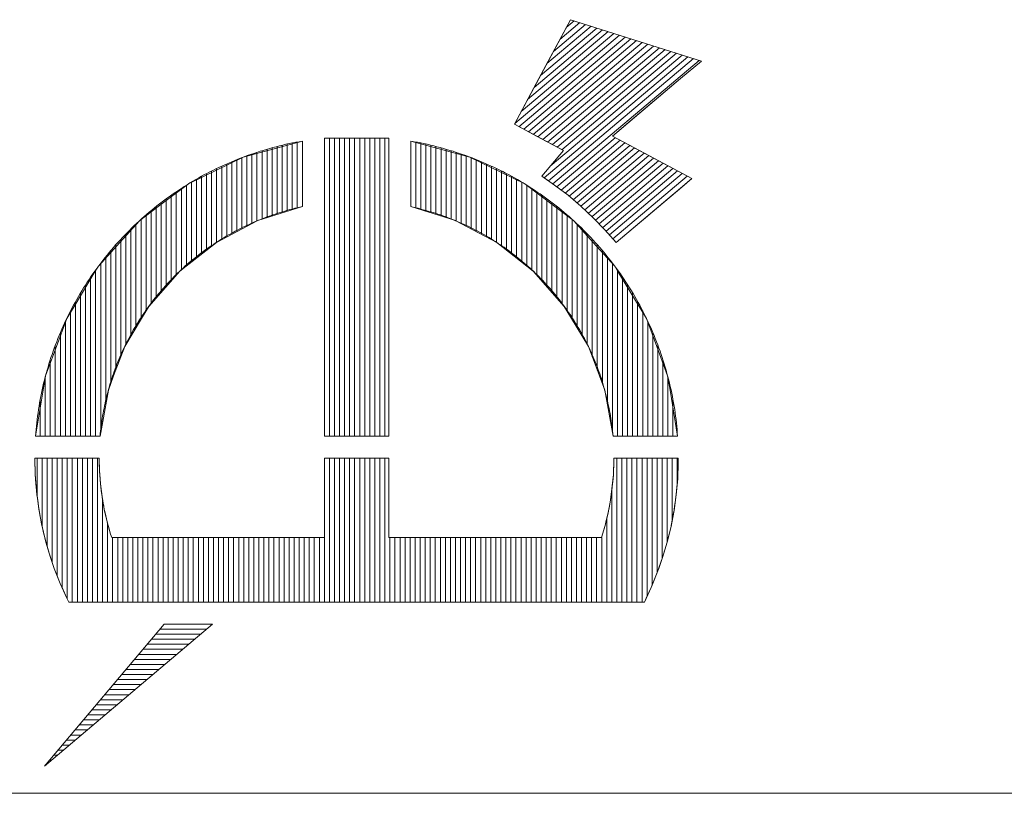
# Model space of a CAD drawing. Header units: millimetres. Extents: x -46 to 5058, y -79 to 3597.
# Tile 4 of 10: x 3983 to 4100, y 60 to 152. Entities that reach past the tile are written whole.
import ezdxf

# ---------------------------------------------------------------- set-up
doc = ezdxf.new("R2010")
doc.units = ezdxf.units.MM
doc.layers.get('0').update_dxf_attribs({"color": 157, "lineweight": 0})
doc.layers.add('1', color=72, linetype='Continuous', lineweight=0)
doc.layers.add('2', color=176, linetype='Continuous', lineweight=0)

# ---------------------------------------------------------------- blocks, each defined once
blk = doc.blocks.new('TITLE_BLOCK', base_point=(4980, 60))
at = {"color": 176, "linetype": 'Continuous', "lineweight": 0, "true_color": 0x000080}
for p, q in [((4045.42, 146.87), (4050.68, 151.3)), ((4050, 151.52), (4046.19, 148.3)), ((4049.32, 151.73), (4046.95, 149.73)), ((4048.65, 151.95), (4047.71, 151.16)), ((4054.06, 150.24), (4041.6, 139.72)), ((4054.74, 150.02), (4042.09, 139.34)), ((4053.38, 150.45), (4042.36, 141.15)), ((4052.71, 150.66), (4043.13, 142.58)), ((4052.03, 150.88), (4043.89, 144.01)), ((4051.35, 151.09), (4044.66, 145.44)), ((4042.66, 139.04), (4055.41, 149.81)), ((4056.09, 149.59), (4043.23, 138.74)), ((4056.77, 149.38), (4043.8, 138.43)), ((4057.45, 149.17), (4044.36, 138.13)), ((4058.12, 148.95), (4044.93, 137.82)), ((4062.18, 147.67), (4045.1, 133.25)), ((4058.8, 148.74), (4045.5, 137.52)), ((4061.51, 147.88), (4045.81, 134.64)), ((4059.48, 148.52), (4046.07, 137.21)), ((4060.15, 148.31), (4046.64, 136.91)), ((4060.83, 148.1), (4047.21, 136.6)), ((4062.86, 147.46), (4045.61, 132.9)), ((4063.54, 147.24), (4046.13, 132.55)), ((4013.92, 129.08), (4013.92, 137.14)), ((4014.52, 129.27), (4014.52, 137.28)), ((4015.12, 129.46), (4015.12, 137.41)), ((4015.72, 129.65), (4015.72, 137.52)), ((4019.54, 102.51), (4019.54, 137.99)), ((4020.14, 102.51), (4020.14, 137.99)), ((4020.74, 102.51), (4020.74, 137.99)), ((4021.34, 102.51), (4021.34, 137.99)), ((4021.94, 102.51), (4021.94, 137.99)), ((4022.54, 102.51), (4022.54, 137.99)), ((4023.14, 102.51), (4023.14, 137.99)), ((4023.74, 102.51), (4023.74, 137.99)), ((4024.34, 102.51), (4024.34, 137.99)), ((4024.94, 102.51), (4024.94, 137.99)), ((4025.54, 102.51), (4025.54, 137.99)), ((4026.14, 102.51), (4026.14, 137.99)), ((4029.82, 129.65), (4029.82, 137.52)), ((4030.42, 129.46), (4030.42, 137.41)), ((4031.02, 129.27), (4031.02, 137.28)), ((4031.62, 129.08), (4031.62, 137.14)), ((4046.62, 132.18), (4053.56, 138.04)), ((4047.11, 131.81), (4054.13, 137.73)), ((4047.6, 131.44), (4054.7, 137.43)), ((4048.08, 131.06), (4055.27, 137.12)), ((4010.32, 127.81), (4010.32, 136.1)), ((4010.92, 128.13), (4010.92, 136.3)), ((4011.52, 128.33), (4011.52, 136.49)), ((4012.12, 128.52), (4012.12, 136.67)), ((4012.72, 128.71), (4012.72, 136.84)), ((4013.32, 128.9), (4013.32, 136.99)), ((4032.22, 128.89), (4032.22, 136.99)), ((4032.82, 128.7), (4032.82, 136.84)), ((4033.42, 128.52), (4033.42, 136.67)), ((4034.02, 128.33), (4034.02, 136.49)), ((4034.62, 128.12), (4034.62, 136.3)), ((4035.22, 136.1), (4035.22, 127.8)), ((4048.55, 130.66), (4055.84, 136.82)), ((4049.01, 130.27), (4056.41, 136.51)), ((4049.47, 129.88), (4056.98, 136.21)), ((4007.32, 134.92), (4007.32, 126.23)), ((4007.92, 135.18), (4007.92, 126.55)), ((4008.52, 135.43), (4008.52, 126.86)), ((4009.12, 135.66), (4009.12, 127.18)), ((4009.72, 135.89), (4009.72, 127.49)), ((4035.82, 127.49), (4035.82, 135.89)), ((4036.42, 127.17), (4036.42, 135.66)), ((4037.02, 126.85), (4037.02, 135.43)), ((4037.62, 135.18), (4037.62, 126.54)), ((4038.22, 134.92), (4038.22, 126.22)), ((4049.92, 129.46), (4057.55, 135.91)), ((4058.12, 135.6), (4050.36, 129.05)), ((4058.69, 135.3), (4050.8, 128.64)), ((4059.26, 134.99), (4051.22, 128.21)), ((4004.92, 133.76), (4004.92, 124.66)), ((4005.52, 134.07), (4005.52, 125.13)), ((4006.12, 134.37), (4006.12, 125.6)), ((4006.72, 134.65), (4006.72, 125.91)), ((4038.82, 134.65), (4038.82, 125.9)), ((4039.42, 134.37), (4039.42, 125.59)), ((4040.02, 134.07), (4040.02, 125.12)), ((4040.62, 133.76), (4040.62, 124.65)), ((4059.83, 134.69), (4051.64, 127.78)), ((4060.4, 134.38), (4052.06, 127.35)), ((4060.97, 134.08), (4052.47, 126.91)), ((4061.53, 133.77), (4052.86, 126.46)), ((4003.12, 123.24), (4003.12, 132.75)), ((4003.72, 123.72), (4003.72, 133.1)), ((4004.32, 133.44), (4004.32, 124.19)), ((4041.22, 133.44), (4041.22, 124.18)), ((4041.82, 123.7), (4041.82, 133.11)), ((4042.42, 123.23), (4042.42, 132.75)), ((4062.1, 133.47), (4053.26, 126.01)), ((4001.32, 131.61), (4001.32, 121.69)), ((4001.92, 132.01), (4001.92, 122.3)), ((4002.52, 132.39), (4002.52, 122.77)), ((4043.02, 122.76), (4043.02, 132.39)), ((4043.62, 122.29), (4043.62, 132.01)), ((4044.22, 121.67), (4044.22, 131.61)), ((3999.52, 130.31), (3999.52, 119.65)), ((4000.12, 130.76), (4000.12, 120.33)), ((4000.72, 131.19), (4000.72, 121.01)), ((4044.82, 120.99), (4044.82, 131.19)), ((4045.42, 120.31), (4045.42, 130.76)), ((4046.02, 119.63), (4046.02, 130.31)), ((3998.32, 129.36), (3998.32, 118.28)), ((3998.92, 129.84), (3998.92, 118.96)), ((4046.62, 118.95), (4046.62, 129.85)), ((4047.22, 129.36), (4047.22, 118.27)), ((3996.52, 115.43), (3996.52, 127.76)), ((3997.12, 116.43), (3997.12, 128.32)), ((3997.72, 128.85), (3997.72, 117.43)), ((4047.82, 117.41), (4047.82, 128.85)), ((4048.42, 116.41), (4048.42, 128.32)), ((4049.02, 115.41), (4049.02, 127.77)), ((3995.32, 113.43), (3995.32, 126.59)), ((3995.92, 114.43), (3995.92, 127.19)), ((4049.62, 114.41), (4049.62, 127.19)), ((4050.22, 113.41), (4050.22, 126.58)), ((3994.72, 111.97), (3994.72, 125.95)), ((4050.82, 111.95), (4050.82, 125.96)), ((3993.52, 108.77), (3993.52, 124.6)), ((3994.12, 110.37), (3994.12, 125.29)), ((4051.42, 110.35), (4051.42, 125.3)), ((4052.02, 108.75), (4052.02, 124.6)), ((3992.32, 123.11), (3992.32, 102.9)), ((3992.92, 106.27), (3992.92, 123.87)), ((4052.62, 106.25), (4052.62, 123.87)), ((4053.22, 123.1), (4053.22, 102.9)), ((3991.72, 102.51), (3991.72, 122.29)), ((4053.82, 102.51), (4053.82, 122.3)), ((3991.12, 102.51), (3991.12, 121.44)), ((4054.42, 102.51), (4054.42, 121.44)), ((3989.92, 102.51), (3989.92, 119.56)), ((3990.52, 102.51), (3990.52, 120.5)), ((4055.02, 102.51), (4055.02, 120.54)), ((4055.62, 102.51), (4055.62, 119.56)), ((3989.32, 102.51), (3989.32, 118.52)), ((4056.22, 102.51), (4056.22, 118.53)), ((3988.72, 102.51), (3988.72, 117.4)), ((4056.82, 102.51), (4056.82, 117.41)), ((3988.12, 102.51), (3988.12, 116.18)), ((4057.42, 102.51), (4057.42, 116.19)), ((3987.52, 102.51), (3987.52, 114.84)), ((4058.02, 102.51), (4058.02, 114.85)), ((3986.92, 102.51), (3986.92, 113.34)), ((4058.62, 102.51), (4058.62, 113.35)), ((3986.32, 111.62), (3986.32, 102.51)), ((4059.22, 111.49), (4059.22, 102.51)), ((3985.72, 102.51), (3985.72, 109.57)), ((4059.82, 102.51), (4059.82, 109.58)), ((3985.12, 106.86), (3985.12, 102.51)), ((4060.42, 102.51), (4060.42, 106.86)), ((3984.74, 95.51), (3984.74, 99.89)), ((3985.34, 91.85), (3985.34, 99.89)), ((3985.94, 89.46), (3985.94, 99.89)), ((3986.54, 87.53), (3986.54, 99.89)), ((3987.14, 85.89), (3987.14, 99.89)), ((3987.74, 99.89), (3987.74, 84.49)), ((3988.34, 99.89), (3988.34, 83.13)), ((3988.94, 82.76), (3988.94, 99.89)), ((3989.54, 99.89), (3989.54, 82.76)), ((3990.14, 99.89), (3990.14, 82.76)), ((3990.74, 99.89), (3990.74, 82.76)), ((3991.34, 99.89), (3991.34, 82.76)), ((3991.94, 99.89), (3991.94, 82.76)), ((4019.54, 82.76), (4019.54, 99.89)), ((4020.14, 82.76), (4020.14, 99.89)), ((4020.74, 82.76), (4020.74, 99.89)), ((4021.34, 82.76), (4021.34, 99.89)), ((4021.94, 82.76), (4021.94, 99.89)), ((4022.54, 82.76), (4022.54, 99.89)), ((4023.14, 82.76), (4023.14, 99.89)), ((4023.74, 82.76), (4023.74, 99.89)), ((4024.34, 82.76), (4024.34, 99.89)), ((4024.94, 82.76), (4024.94, 99.89)), ((4025.54, 99.89), (4025.54, 82.76)), ((4026.14, 99.89), (4026.14, 82.76)), ((4053.74, 99.89), (4053.74, 82.76)), ((4054.34, 99.89), (4054.34, 82.76)), ((4054.94, 82.76), (4054.94, 99.89)), ((4055.54, 99.89), (4055.54, 82.76)), ((4056.14, 99.89), (4056.14, 82.76)), ((4056.74, 99.89), (4056.74, 82.76)), ((4057.34, 99.89), (4057.34, 83.44)), ((4057.94, 99.89), (4057.94, 84.75)), ((4058.54, 99.89), (4058.54, 86.21)), ((4059.14, 99.89), (4059.14, 87.91)), ((4059.74, 99.89), (4059.74, 89.91)), ((4060.34, 99.89), (4060.34, 92.53)), ((4060.94, 96.91), (4060.94, 99.89)), ((4053.14, 96.14), (4053.14, 82.76)), ((3992.54, 94.98), (3992.54, 82.76)), ((4052.54, 92.64), (4052.54, 82.76)), ((3993.14, 92.13), (3993.14, 82.76)), ((3993.74, 90.43), (3993.74, 82.76)), ((3994.34, 90.43), (3994.34, 82.76)), ((3994.94, 82.76), (3994.94, 90.43)), ((3995.54, 90.43), (3995.54, 82.76)), ((3996.14, 90.43), (3996.14, 82.76)), ((3996.74, 90.43), (3996.74, 82.76)), ((3997.34, 90.43), (3997.34, 82.76)), ((3997.94, 90.43), (3997.94, 82.76)), ((3998.54, 90.43), (3998.54, 82.76)), ((3999.14, 90.43), (3999.14, 82.76)), ((3999.74, 90.43), (3999.74, 82.76)), ((4000.34, 90.43), (4000.34, 82.76)), ((4000.94, 82.76), (4000.94, 90.43)), ((4001.54, 90.43), (4001.54, 82.76)), ((4002.14, 90.43), (4002.14, 82.76)), ((4002.74, 90.43), (4002.74, 82.76)), ((4003.34, 90.43), (4003.34, 82.76)), ((4003.94, 90.43), (4003.94, 82.76)), ((4004.54, 90.43), (4004.54, 82.76)), ((4005.14, 90.43), (4005.14, 82.76)), ((4005.74, 90.43), (4005.74, 82.76)), ((4006.34, 90.43), (4006.34, 82.76)), ((4006.94, 82.76), (4006.94, 90.43)), ((4007.54, 90.43), (4007.54, 82.76)), ((4008.14, 90.43), (4008.14, 82.76)), ((4008.74, 90.43), (4008.74, 82.76)), ((4009.34, 90.43), (4009.34, 82.76)), ((4009.94, 90.43), (4009.94, 82.76)), ((4010.54, 90.43), (4010.54, 82.76)), ((4011.14, 90.43), (4011.14, 82.76)), ((4011.74, 90.43), (4011.74, 82.76)), ((4012.34, 90.43), (4012.34, 82.76)), ((4012.94, 82.76), (4012.94, 90.43)), ((4013.54, 90.43), (4013.54, 82.76)), ((4014.14, 90.43), (4014.14, 82.76)), ((4014.74, 90.43), (4014.74, 82.76)), ((4015.34, 90.43), (4015.34, 82.76)), ((4015.94, 90.43), (4015.94, 82.76)), ((4016.54, 90.43), (4016.54, 82.76)), ((4017.14, 90.43), (4017.14, 82.76)), ((4017.74, 90.43), (4017.74, 82.76)), ((4018.34, 90.43), (4018.34, 82.76)), ((4018.94, 82.76), (4018.94, 90.43)), ((4026.74, 90.43), (4026.74, 82.76)), ((4027.34, 90.43), (4027.34, 82.76)), ((4027.94, 90.43), (4027.94, 82.76)), ((4028.54, 90.43), (4028.54, 82.76)), ((4029.14, 90.43), (4029.14, 82.76)), ((4029.74, 90.43), (4029.74, 82.76)), ((4030.34, 82.76), (4030.34, 90.43)), ((4030.94, 82.76), (4030.94, 90.43)), ((4031.54, 90.43), (4031.54, 82.76)), ((4032.14, 90.43), (4032.14, 82.76)), ((4032.74, 90.43), (4032.74, 82.76)), ((4033.34, 90.43), (4033.34, 82.76)), ((4033.94, 90.43), (4033.94, 82.76)), ((4034.54, 90.43), (4034.54, 82.76)), ((4035.14, 90.43), (4035.14, 82.76)), ((4035.74, 90.43), (4035.74, 82.76)), ((4036.34, 90.43), (4036.34, 82.76)), ((4036.94, 82.76), (4036.94, 90.43)), ((4037.54, 90.43), (4037.54, 82.76)), ((4038.14, 90.43), (4038.14, 82.76)), ((4038.74, 90.43), (4038.74, 82.76)), ((4039.34, 90.43), (4039.34, 82.76)), ((4039.94, 90.43), (4039.94, 82.76)), ((4040.54, 90.43), (4040.54, 82.76)), ((4041.14, 90.43), (4041.14, 82.76)), ((4041.74, 90.43), (4041.74, 82.76)), ((4042.34, 90.43), (4042.34, 82.76)), ((4042.94, 82.76), (4042.94, 90.43)), ((4043.54, 90.43), (4043.54, 82.76)), ((4044.14, 90.43), (4044.14, 82.76)), ((4044.74, 90.43), (4044.74, 82.76)), ((4045.34, 90.43), (4045.34, 82.76)), ((4045.94, 90.43), (4045.94, 82.76)), ((4046.54, 90.43), (4046.54, 82.76)), ((4047.14, 90.43), (4047.14, 82.76)), ((4047.74, 90.43), (4047.74, 82.76)), ((4048.34, 90.43), (4048.34, 82.76)), ((4048.94, 82.76), (4048.94, 90.43)), ((4049.54, 90.43), (4049.54, 82.76)), ((4050.14, 90.43), (4050.14, 82.76)), ((4050.74, 90.43), (4050.74, 82.76)), ((4051.34, 90.43), (4051.34, 82.76)), ((4051.94, 90.43), (4051.94, 82.76)), ((4004.21, 78.94), (3998.85, 78.94)), ((4004.92, 79.54), (3999.35, 79.54)), ((4002.79, 77.74), (3997.84, 77.74)), ((4003.5, 78.34), (3998.34, 78.34)), ((4001.37, 76.54), (3996.83, 76.54)), ((4002.08, 77.14), (3997.33, 77.14)), ((3999.95, 75.34), (3995.81, 75.34)), ((4000.66, 75.94), (3996.32, 75.94)), ((3998.52, 74.14), (3994.8, 74.14)), ((3999.24, 74.74), (3995.31, 74.74)), ((3993.79, 72.94), (3997.1, 72.94)), ((3994.3, 73.54), (3997.81, 73.54)), ((3992.78, 71.74), (3995.68, 71.74)), ((3993.28, 72.34), (3996.39, 72.34)), ((3991.77, 70.54), (3994.26, 70.54)), ((3992.27, 71.14), (3994.97, 71.14)), ((3990.75, 69.34), (3992.84, 69.34)), ((3991.26, 69.94), (3993.55, 69.94)), ((3991.41, 68.14), (3989.74, 68.14)), ((3990.25, 68.74), (3992.13, 68.74)), ((3988.73, 66.94), (3989.99, 66.94)), ((3989.24, 67.54), (3990.7, 67.54)), ((3987.72, 65.74), (3988.57, 65.74)), ((3988.22, 66.34), (3989.28, 66.34)), ((3986.71, 64.54), (3987.15, 64.54)), ((3987.21, 65.14), (3987.86, 65.14)), ((3985.69, 63.34), (3985.73, 63.34)), ((3986.2, 63.94), (3986.44, 63.94))]:
    blk.add_line(p, q, dxfattribs=at)
at = {"layer": '1', "color": 176, "linetype": 'Continuous', "lineweight": 0, "true_color": 0x000080}
blk.add_line((4980, 60), (3930, 60), dxfattribs=at)
at = {"layer": '2', "color": 152, "linetype": 'Continuous', "lineweight": 0, "true_color": 0x2d63db}
for p, q in [((4048.21, 152.08), (4041.55, 139.63)), ((4041.55, 139.63), (4048.21, 152.08)), ((4048.21, 152.08), (4045.58, 147.16)), ((4048.21, 152.08), (4063.8, 147.16)), ((4063.8, 147.16), (4048.21, 152.08)), ((4045.58, 147.16), (4044.46, 145.07)), ((4063.8, 147.16), (4061.33, 145.07)), ((4063.8, 147.16), (4061.33, 145.07)), ((4044.46, 145.07), (4041.55, 139.63)), ((4053.21, 138.22), (4061.33, 145.07)), ((4053.21, 138.22), (4061.33, 145.07)), ((4061.33, 145.07), (4054.88, 139.63)), ((4041.55, 139.63), (4047.39, 136.51)), ((4041.55, 139.63), (4047.39, 136.51)), ((4041.55, 139.63), (4044.18, 138.22)), ((4054.88, 139.63), (4053.21, 138.22)), ((4016.32, 137.63), (4009.29, 135.73)), ((4013.98, 137.16), (4013.59, 137.06)), ((4014.36, 137.25), (4013.98, 137.16)), ((4014.75, 137.33), (4014.36, 137.25)), ((4015.14, 137.41), (4014.75, 137.33)), ((4015.54, 137.49), (4015.14, 137.41)), ((4015.93, 137.56), (4015.54, 137.49)), ((4016.32, 137.63), (4015.93, 137.56)), ((4016.32, 129.83), (4016.32, 137.63)), ((4016.32, 137.63), (4016.32, 129.83)), ((4016.32, 135.73), (4016.32, 137.63)), ((4018.94, 102.51), (4018.94, 137.99)), ((4018.94, 137.99), (4026.6, 137.99)), ((4018.94, 137.99), (4026.6, 137.99)), ((4018.94, 137.99), (4018.94, 102.51)), ((4026.6, 137.99), (4026.6, 102.51)), ((4026.6, 137.99), (4026.6, 102.51)), ((4029.22, 137.63), (4029.22, 129.83)), ((4029.22, 137.63), (4029.22, 129.83)), ((4029.61, 137.56), (4029.22, 137.63)), ((4029.22, 137.63), (4029.22, 135.73)), ((4036.25, 135.73), (4029.22, 137.63)), ((4030.01, 137.49), (4029.61, 137.56)), ((4030.4, 137.41), (4030.01, 137.49)), ((4030.79, 137.33), (4030.4, 137.41)), ((4031.18, 137.25), (4030.79, 137.33)), ((4031.57, 137.16), (4031.18, 137.25)), ((4031.95, 137.06), (4031.57, 137.16)), ((4044.18, 138.22), (4047.39, 136.51)), ((4062.67, 133.17), (4053.21, 138.22)), ((4053.21, 138.22), (4056.42, 136.51)), ((4010.15, 136.04), (4009.77, 135.91)), ((4010.53, 136.17), (4010.15, 136.04)), ((4010.9, 136.29), (4010.53, 136.17)), ((4011.28, 136.42), (4010.9, 136.29)), ((4011.67, 136.53), (4011.28, 136.42)), ((4012.04, 136.65), (4011.67, 136.53)), ((4012.43, 136.76), (4012.04, 136.65)), ((4012.81, 136.86), (4012.43, 136.76)), ((4013.2, 136.96), (4012.81, 136.86)), ((4013.59, 137.06), (4013.2, 136.96)), ((4032.34, 136.96), (4031.95, 137.06)), ((4032.73, 136.86), (4032.34, 136.96)), ((4033.11, 136.76), (4032.73, 136.86)), ((4033.49, 136.65), (4033.11, 136.76)), ((4033.88, 136.53), (4033.49, 136.65)), ((4034.26, 136.42), (4033.88, 136.53)), ((4034.64, 136.29), (4034.26, 136.42)), ((4035.02, 136.17), (4034.64, 136.29)), ((4035.39, 136.04), (4035.02, 136.17)), ((4035.77, 135.91), (4035.39, 136.04)), ((4047.39, 136.51), (4044.81, 133.45)), ((4044.81, 133.45), (4047.39, 136.51)), ((4047.39, 136.51), (4044.81, 133.45)), ((4056.42, 136.51), (4062.14, 133.45)), ((4009.29, 135.73), (4002.75, 132.53)), ((4007.18, 134.86), (4006.82, 134.7)), ((4007.55, 135.02), (4007.18, 134.86)), ((4007.92, 135.18), (4007.55, 135.02)), ((4008.28, 135.33), (4007.92, 135.18)), ((4008.65, 135.48), (4008.28, 135.33)), ((4009.03, 135.63), (4008.65, 135.48)), ((4009.4, 135.77), (4009.03, 135.63)), ((4009.77, 135.91), (4009.4, 135.77)), ((4016.32, 135.73), (4016.32, 132.53)), ((4029.22, 135.73), (4029.22, 132.53)), ((4036.15, 135.77), (4035.77, 135.91)), ((4036.52, 135.63), (4036.15, 135.77)), ((4036.25, 135.73), (4042.79, 132.53)), ((4036.89, 135.48), (4036.52, 135.63)), ((4037.26, 135.33), (4036.89, 135.48)), ((4037.63, 135.18), (4037.26, 135.33)), ((4037.99, 135.02), (4037.63, 135.18)), ((4038.36, 134.86), (4037.99, 135.02)), ((4038.72, 134.7), (4038.36, 134.86)), ((4004.68, 133.64), (4004.33, 133.44)), ((4005.03, 133.82), (4004.68, 133.64)), ((4005.38, 134), (4005.03, 133.82)), ((4005.74, 134.18), (4005.38, 134)), ((4006.1, 134.36), (4005.74, 134.18)), ((4006.46, 134.53), (4006.1, 134.36)), ((4006.82, 134.7), (4006.46, 134.53)), ((4039.09, 134.53), (4038.72, 134.7)), ((4039.44, 134.36), (4039.09, 134.53)), ((4039.8, 134.18), (4039.44, 134.36)), ((4040.16, 134.01), (4039.8, 134.18)), ((4040.51, 133.82), (4040.16, 134.01)), ((4040.86, 133.64), (4040.51, 133.82)), ((4041.22, 133.45), (4040.86, 133.64)), ((4002.75, 132.53), (3999.17, 129.83)), ((4002.61, 132.44), (4002.26, 132.23)), ((4002.94, 132.65), (4002.61, 132.44)), ((4003.28, 132.85), (4002.94, 132.65)), ((4003.63, 133.05), (4003.28, 132.85)), ((4003.98, 133.25), (4003.63, 133.05)), ((4004.33, 133.44), (4003.98, 133.25)), ((4016.32, 132.53), (4016.32, 129.83)), ((4029.22, 132.53), (4029.22, 129.83)), ((4041.56, 133.25), (4041.22, 133.45)), ((4041.91, 133.05), (4041.56, 133.25)), ((4042.25, 132.85), (4041.91, 133.05)), ((4042.6, 132.65), (4042.25, 132.85)), ((4042.94, 132.44), (4042.6, 132.65)), ((4042.79, 132.53), (4046.37, 129.83)), ((4043.27, 132.23), (4042.94, 132.44)), ((4044.81, 133.45), (4046.34, 132.4)), ((4044.81, 133.45), (4045.23, 133.17)), ((4045.23, 133.17), (4046.34, 132.4)), ((4061.33, 132.03), (4062.67, 133.17)), ((4061.47, 132.15), (4062.67, 133.17)), ((4062.67, 133.17), (4061.76, 132.4)), ((4062.14, 133.45), (4062.67, 133.17)), ((4000.94, 131.35), (4000.61, 131.12)), ((4001.27, 131.57), (4000.94, 131.35)), ((4001.6, 131.79), (4001.27, 131.57)), ((4001.93, 132.01), (4001.6, 131.79)), ((4002.26, 132.23), (4001.93, 132.01)), ((4043.61, 132.01), (4043.27, 132.23)), ((4043.95, 131.79), (4043.61, 132.01)), ((4044.28, 131.57), (4043.95, 131.79)), ((4044.61, 131.35), (4044.28, 131.57)), ((4044.93, 131.12), (4044.61, 131.35)), ((4046.34, 132.4), (4047.94, 131.18)), ((4046.34, 132.4), (4046.66, 132.15)), ((4046.66, 132.15), (4047.94, 131.18)), ((4053.65, 125.55), (4061.47, 132.15)), ((4053.65, 125.55), (4061.33, 132.03)), ((4061.47, 132.15), (4060.32, 131.18)), ((4061.76, 132.4), (4061.47, 132.15)), ((3999.33, 130.17), (3999.02, 129.92)), ((3999.65, 130.41), (3999.33, 130.17)), ((3999.97, 130.65), (3999.65, 130.41)), ((4000.28, 130.88), (3999.97, 130.65)), ((4000.61, 131.12), (4000.28, 130.88)), ((4045.25, 130.88), (4044.93, 131.12)), ((4045.58, 130.65), (4045.25, 130.88)), ((4045.9, 130.41), (4045.58, 130.65)), ((4046.21, 130.17), (4045.9, 130.41)), ((4046.53, 129.92), (4046.21, 130.17)), ((4047.94, 131.18), (4049.47, 129.88)), ((4047.94, 131.18), (4049.47, 129.88)), ((4060.32, 131.18), (4058.78, 129.88)), ((3999.17, 129.83), (3996.96, 128.17)), ((3997.79, 128.91), (3997.48, 128.64)), ((3998.09, 129.16), (3997.79, 128.91)), ((3998.39, 129.42), (3998.09, 129.16)), ((3998.71, 129.67), (3998.39, 129.42)), ((3999.02, 129.92), (3998.71, 129.67)), ((4016.32, 129.83), (4011.01, 128.17)), ((4013.09, 128.95), (4012.8, 128.85)), ((4013.38, 129.05), (4013.09, 128.95)), ((4013.67, 129.14), (4013.38, 129.05)), ((4013.96, 129.23), (4013.67, 129.14)), ((4014.25, 129.31), (4013.96, 129.23)), ((4014.55, 129.4), (4014.25, 129.31)), ((4014.84, 129.48), (4014.55, 129.4)), ((4015.13, 129.55), (4014.84, 129.48)), ((4015.43, 129.63), (4015.13, 129.55)), ((4015.72, 129.7), (4015.43, 129.63)), ((4016.02, 129.77), (4015.72, 129.7)), ((4016.32, 129.83), (4016.02, 129.77)), ((4029.52, 129.77), (4029.22, 129.83)), ((4029.22, 129.83), (4034.53, 128.17)), ((4029.82, 129.7), (4029.52, 129.77)), ((4030.11, 129.63), (4029.82, 129.7)), ((4030.4, 129.55), (4030.11, 129.63)), ((4030.7, 129.47), (4030.4, 129.55)), ((4031, 129.39), (4030.7, 129.47)), ((4031.29, 129.31), (4031, 129.39)), ((4031.58, 129.22), (4031.29, 129.31)), ((4031.87, 129.13), (4031.58, 129.22)), ((4032.16, 129.04), (4031.87, 129.13)), ((4032.45, 128.95), (4032.16, 129.04)), ((4032.74, 128.85), (4032.45, 128.95)), ((4046.37, 129.83), (4048.58, 128.17)), ((4046.84, 129.67), (4046.53, 129.92)), ((4047.14, 129.42), (4046.84, 129.67)), ((4047.45, 129.16), (4047.14, 129.42)), ((4047.76, 128.91), (4047.45, 129.16)), ((4048.06, 128.64), (4047.76, 128.91)), ((4049.47, 129.88), (4050.94, 128.51)), ((4049.47, 129.88), (4050.94, 128.51)), ((4058.78, 129.88), (4057.16, 128.51)), ((3996.93, 128.15), (3994.61, 125.58)), ((3996.6, 127.84), (3996.31, 127.57)), ((3996.89, 128.11), (3996.6, 127.84)), ((3997.19, 128.38), (3996.89, 128.11)), ((3996.96, 128.17), (3996.93, 128.15)), ((3997.48, 128.64), (3997.19, 128.38)), ((4010.96, 128.15), (4006.09, 125.58)), ((4009.97, 127.72), (4009.7, 127.59)), ((4010.25, 127.85), (4009.97, 127.72)), ((4010.53, 127.97), (4010.25, 127.85)), ((4010.81, 128.09), (4010.53, 127.97)), ((4011.09, 128.21), (4010.81, 128.09)), ((4011.01, 128.17), (4010.96, 128.15)), ((4011.37, 128.32), (4011.09, 128.21)), ((4011.65, 128.43), (4011.37, 128.32)), ((4011.94, 128.54), (4011.65, 128.43)), ((4012.22, 128.65), (4011.94, 128.54)), ((4012.51, 128.75), (4012.22, 128.65)), ((4012.8, 128.85), (4012.51, 128.75)), ((4033.03, 128.75), (4032.74, 128.85)), ((4033.31, 128.65), (4033.03, 128.75)), ((4033.6, 128.54), (4033.31, 128.65)), ((4033.88, 128.43), (4033.6, 128.54)), ((4034.17, 128.32), (4033.88, 128.43)), ((4034.45, 128.2), (4034.17, 128.32)), ((4034.73, 128.08), (4034.45, 128.2)), ((4034.53, 128.17), (4034.57, 128.15)), ((4034.57, 128.15), (4039.45, 125.57)), ((4035.01, 127.96), (4034.73, 128.08)), ((4035.29, 127.84), (4035.01, 127.96)), ((4035.56, 127.71), (4035.29, 127.84)), ((4048.36, 128.38), (4048.06, 128.64)), ((4048.65, 128.11), (4048.36, 128.38)), ((4048.58, 128.17), (4048.61, 128.15)), ((4048.61, 128.15), (4050.94, 125.57)), ((4048.94, 127.84), (4048.65, 128.11)), ((4049.23, 127.57), (4048.94, 127.84)), ((4050.94, 128.51), (4052.33, 127.06)), ((4050.94, 128.51), (4052.33, 127.06)), ((4057.16, 128.51), (4055.44, 127.06)), ((3995.45, 126.73), (3995.18, 126.44)), ((3995.74, 127.01), (3995.45, 126.73)), ((3996.02, 127.29), (3995.74, 127.01)), ((3996.31, 127.57), (3996.02, 127.29)), ((4007.8, 126.61), (4007.54, 126.46)), ((4008.07, 126.76), (4007.8, 126.61)), ((4008.34, 126.91), (4008.07, 126.76)), ((4008.61, 127.05), (4008.34, 126.91)), ((4008.88, 127.19), (4008.61, 127.05)), ((4009.15, 127.33), (4008.88, 127.19)), ((4009.42, 127.46), (4009.15, 127.33)), ((4009.7, 127.59), (4009.42, 127.46)), ((4035.84, 127.59), (4035.56, 127.71)), ((4036.12, 127.45), (4035.84, 127.59)), ((4036.39, 127.32), (4036.12, 127.45)), ((4036.66, 127.18), (4036.39, 127.32)), ((4036.93, 127.04), (4036.66, 127.18)), ((4037.2, 126.9), (4036.93, 127.04)), ((4037.47, 126.76), (4037.2, 126.9)), ((4037.74, 126.61), (4037.47, 126.76)), ((4038, 126.46), (4037.74, 126.61)), ((4049.52, 127.29), (4049.23, 127.57)), ((4049.8, 127.01), (4049.52, 127.29)), ((4050.08, 126.73), (4049.8, 127.01)), ((4050.36, 126.44), (4050.08, 126.73)), ((4052.33, 127.06), (4053.65, 125.55)), ((4053.65, 125.55), (4052.33, 127.06)), ((4055.44, 127.06), (4053.65, 125.55)), ((3994.61, 125.58), (3992.05, 122.75)), ((3994.36, 125.56), (3994.1, 125.27)), ((3994.63, 125.86), (3994.36, 125.56)), ((3994.9, 126.15), (3994.63, 125.86)), ((3995.18, 126.44), (3994.9, 126.15)), ((4006.09, 125.58), (4002.49, 122.75)), ((4005.98, 125.51), (4005.73, 125.34)), ((4006.24, 125.67), (4005.98, 125.51)), ((4006.49, 125.84), (4006.24, 125.67)), ((4006.75, 126), (4006.49, 125.84)), ((4007.01, 126.16), (4006.75, 126)), ((4007.27, 126.31), (4007.01, 126.16)), ((4007.54, 126.46), (4007.27, 126.31)), ((4038.26, 126.31), (4038, 126.46)), ((4038.53, 126.15), (4038.26, 126.31)), ((4038.79, 125.99), (4038.53, 126.15)), ((4039.04, 125.83), (4038.79, 125.99)), ((4039.3, 125.67), (4039.04, 125.83)), ((4039.56, 125.5), (4039.3, 125.67)), ((4039.45, 125.57), (4043.04, 122.75)), ((4039.81, 125.33), (4039.56, 125.5)), ((4050.64, 126.15), (4050.36, 126.44)), ((4050.91, 125.86), (4050.64, 126.15)), ((4051.18, 125.57), (4050.91, 125.86)), ((4050.94, 125.57), (4053.49, 122.75)), ((4051.45, 125.27), (4051.18, 125.57)), ((3993.32, 124.36), (3993.07, 124.05)), ((3993.58, 124.66), (3993.32, 124.36)), ((3993.83, 124.97), (3993.58, 124.66)), ((3994.1, 125.27), (3993.83, 124.97)), ((4004.24, 124.28), (4003.99, 124.09)), ((4004.48, 124.46), (4004.24, 124.28)), ((4004.72, 124.64), (4004.48, 124.46)), ((4004.97, 124.82), (4004.72, 124.64)), ((4005.22, 125), (4004.97, 124.82)), ((4005.47, 125.17), (4005.22, 125)), ((4005.73, 125.34), (4005.47, 125.17)), ((4040.06, 125.16), (4039.81, 125.33)), ((4040.32, 124.99), (4040.06, 125.16)), ((4040.56, 124.81), (4040.32, 124.99)), ((4040.81, 124.64), (4040.56, 124.81)), ((4041.05, 124.45), (4040.81, 124.64)), ((4041.3, 124.27), (4041.05, 124.45)), ((4041.54, 124.09), (4041.3, 124.27)), ((4051.7, 124.97), (4051.45, 125.27)), ((4051.97, 124.67), (4051.7, 124.97)), ((4052.23, 124.36), (4051.97, 124.67)), ((4052.48, 124.05), (4052.23, 124.36)), ((3992.32, 123.11), (3992.08, 122.79)), ((3992.57, 123.43), (3992.32, 123.11)), ((3992.81, 123.74), (3992.57, 123.43)), ((3993.07, 124.05), (3992.81, 123.74)), ((4002.82, 123.13), (4002.58, 122.93)), ((4003.04, 123.33), (4002.82, 123.13)), ((4003.28, 123.52), (4003.04, 123.33)), ((4003.52, 123.71), (4003.28, 123.52)), ((4003.75, 123.9), (4003.52, 123.71)), ((4003.99, 124.09), (4003.75, 123.9)), ((4041.78, 123.9), (4041.54, 124.09)), ((4042.02, 123.71), (4041.78, 123.9)), ((4042.25, 123.51), (4042.02, 123.71)), ((4042.49, 123.32), (4042.25, 123.51)), ((4042.72, 123.12), (4042.49, 123.32)), ((4042.95, 122.92), (4042.72, 123.12)), ((4052.72, 123.74), (4052.48, 124.05)), ((4052.98, 123.43), (4052.72, 123.74)), ((4053.22, 123.11), (4052.98, 123.43)), ((4053.46, 122.79), (4053.22, 123.11)), ((3991.68, 122.14), (3989.15, 117.96)), ((3991.61, 122.15), (3991.39, 121.82)), ((3991.85, 122.47), (3991.61, 122.15)), ((3992.05, 122.75), (3991.68, 122.14)), ((3992.08, 122.79), (3991.85, 122.47)), ((4001.72, 122.14), (3998.04, 117.96)), ((4001.47, 121.9), (4001.24, 121.68)), ((4001.68, 122.11), (4001.47, 121.9)), ((4001.9, 122.32), (4001.68, 122.11)), ((4002.49, 122.75), (4001.72, 122.14)), ((4002.13, 122.52), (4001.9, 122.32)), ((4002.35, 122.73), (4002.13, 122.52)), ((4002.58, 122.93), (4002.35, 122.73)), ((4043.18, 122.72), (4042.95, 122.92)), ((4043.04, 122.75), (4043.82, 122.13)), ((4043.41, 122.52), (4043.18, 122.72)), ((4043.63, 122.31), (4043.41, 122.52)), ((4043.85, 122.1), (4043.63, 122.31)), ((4043.82, 122.13), (4047.49, 117.96)), ((4044.07, 121.89), (4043.85, 122.1)), ((4044.29, 121.68), (4044.07, 121.89)), ((4053.7, 122.47), (4053.46, 122.79)), ((4053.49, 122.75), (4053.86, 122.13)), ((4053.93, 122.15), (4053.7, 122.47)), ((4053.86, 122.13), (4056.39, 117.96)), ((4054.16, 121.82), (4053.93, 122.15)), ((3990.71, 120.83), (3990.5, 120.5)), ((3990.94, 121.17), (3990.71, 120.83)), ((3991.16, 121.5), (3990.94, 121.17)), ((3991.39, 121.82), (3991.16, 121.5)), ((4000.4, 120.81), (4000.19, 120.59)), ((4000.61, 121.03), (4000.4, 120.81)), ((4000.82, 121.25), (4000.61, 121.03)), ((4001.03, 121.47), (4000.82, 121.25)), ((4001.24, 121.68), (4001.03, 121.47)), ((4044.5, 121.46), (4044.29, 121.68)), ((4044.71, 121.25), (4044.5, 121.46)), ((4044.93, 121.03), (4044.71, 121.25)), ((4045.14, 120.81), (4044.93, 121.03)), ((4045.34, 120.58), (4045.14, 120.81)), ((4054.39, 121.5), (4054.16, 121.82)), ((4054.61, 121.17), (4054.39, 121.5)), ((4054.83, 120.83), (4054.61, 121.17)), ((4055.05, 120.5), (4054.83, 120.83)), ((3990.07, 119.82), (3989.87, 119.48)), ((3990.28, 120.16), (3990.07, 119.82)), ((3990.5, 120.5), (3990.28, 120.16)), ((3999.38, 119.67), (3999.19, 119.44)), ((3999.58, 119.91), (3999.38, 119.67)), ((3999.78, 120.13), (3999.58, 119.91)), ((3999.98, 120.36), (3999.78, 120.13)), ((4000.19, 120.59), (3999.98, 120.36)), ((4045.55, 120.36), (4045.34, 120.58)), ((4045.75, 120.13), (4045.55, 120.36)), ((4045.95, 119.9), (4045.75, 120.13)), ((4046.15, 119.67), (4045.95, 119.9)), ((4046.35, 119.43), (4046.15, 119.67)), ((4055.26, 120.16), (4055.05, 120.5)), ((4055.47, 119.82), (4055.26, 120.16)), ((4055.67, 119.48), (4055.47, 119.82)), ((3989.27, 118.44), (3989.08, 118.09)), ((3989.47, 118.79), (3989.27, 118.44)), ((3989.66, 119.14), (3989.47, 118.79)), ((3989.87, 119.48), (3989.66, 119.14)), ((3998.43, 118.49), (3998.24, 118.24)), ((3998.62, 118.73), (3998.43, 118.49)), ((3998.8, 118.97), (3998.62, 118.73)), ((3998.99, 119.2), (3998.8, 118.97)), ((3999.19, 119.44), (3998.99, 119.2)), ((4046.54, 119.2), (4046.35, 119.43)), ((4046.73, 118.96), (4046.54, 119.2)), ((4046.92, 118.72), (4046.73, 118.96)), ((4047.1, 118.48), (4046.92, 118.72)), ((4047.29, 118.24), (4047.1, 118.48)), ((4055.87, 119.14), (4055.67, 119.48)), ((4056.07, 118.79), (4055.87, 119.14)), ((4056.27, 118.44), (4056.07, 118.79)), ((4056.46, 118.09), (4056.27, 118.44)), ((3989.15, 117.96), (3988.28, 116.52)), ((3988.71, 117.39), (3988.53, 117.03)), ((3988.9, 117.74), (3988.71, 117.39)), ((3989.08, 118.09), (3988.9, 117.74)), ((3998.04, 117.96), (3997.17, 116.52)), ((3997.54, 117.25), (3997.36, 117)), ((3997.71, 117.5), (3997.54, 117.25)), ((3997.88, 117.75), (3997.71, 117.5)), ((3998.06, 118), (3997.88, 117.75)), ((3998.24, 118.24), (3998.06, 118)), ((4047.47, 117.99), (4047.29, 118.24)), ((4047.65, 117.75), (4047.47, 117.99)), ((4047.49, 117.96), (4048.36, 116.52)), ((4047.82, 117.5), (4047.65, 117.75)), ((4048, 117.25), (4047.82, 117.5)), ((4048.17, 117), (4048, 117.25)), ((4056.39, 117.96), (4057.26, 116.52)), ((4056.65, 117.74), (4056.46, 118.09)), ((4056.83, 117.39), (4056.65, 117.74)), ((4057.01, 117.03), (4056.83, 117.39)), ((3988.28, 116.52), (3987.05, 113.19)), ((3988.18, 116.31), (3988.01, 115.95)), ((3988.35, 116.67), (3988.18, 116.31)), ((3988.53, 117.03), (3988.35, 116.67)), ((3997.17, 116.52), (3995.18, 113.19)), ((3996.86, 116.24), (3996.7, 115.98)), ((3997.03, 116.49), (3996.86, 116.24)), ((3997.19, 116.75), (3997.03, 116.49)), ((3997.36, 117), (3997.19, 116.75)), ((4048.34, 116.74), (4048.17, 117)), ((4048.51, 116.49), (4048.34, 116.74)), ((4048.36, 116.52), (4050.36, 113.19)), ((4048.67, 116.23), (4048.51, 116.49)), ((4048.83, 115.97), (4048.67, 116.23)), ((4057.19, 116.67), (4057.01, 117.03)), ((4057.36, 116.31), (4057.19, 116.67)), ((4057.26, 116.52), (4058.49, 113.19)), ((4057.53, 115.95), (4057.36, 116.31)), ((3987.53, 114.86), (3987.37, 114.49)), ((3987.68, 115.23), (3987.53, 114.86)), ((3987.85, 115.59), (3987.68, 115.23)), ((3988.01, 115.95), (3987.85, 115.59)), ((3996.08, 114.93), (3995.93, 114.66)), ((3996.23, 115.19), (3996.08, 114.93)), ((3996.39, 115.46), (3996.23, 115.19)), ((3996.55, 115.72), (3996.39, 115.46)), ((3996.7, 115.98), (3996.55, 115.72)), ((4048.99, 115.71), (4048.83, 115.97)), ((4049.15, 115.45), (4048.99, 115.71)), ((4049.3, 115.19), (4049.15, 115.45)), ((4049.45, 114.92), (4049.3, 115.19)), ((4049.6, 114.66), (4049.45, 114.92)), ((4057.7, 115.59), (4057.53, 115.95)), ((4057.86, 115.23), (4057.7, 115.59)), ((4058.02, 114.86), (4057.86, 115.23)), ((4058.17, 114.49), (4058.02, 114.86)), ((3987.08, 113.75), (3986.93, 113.38)), ((3987.22, 114.12), (3987.08, 113.75)), ((3987.37, 114.49), (3987.22, 114.12)), ((3995.51, 113.86), (3995.37, 113.58)), ((3995.65, 114.13), (3995.51, 113.86)), ((3995.79, 114.39), (3995.65, 114.13)), ((3995.93, 114.66), (3995.79, 114.39)), ((4049.74, 114.39), (4049.6, 114.66)), ((4049.89, 114.12), (4049.74, 114.39)), ((4050.03, 113.85), (4049.89, 114.12)), ((4050.17, 113.58), (4050.03, 113.85)), ((4058.32, 114.12), (4058.17, 114.49)), ((4058.47, 113.75), (4058.32, 114.12)), ((4058.61, 113.38), (4058.47, 113.75)), ((3987.05, 113.19), (3985.75, 109.69)), ((3986.66, 112.63), (3986.53, 112.25)), ((3986.8, 113), (3986.66, 112.63)), ((3986.93, 113.38), (3986.8, 113)), ((3995.18, 113.19), (3993.86, 109.69)), ((3994.97, 112.76), (3994.85, 112.48)), ((3995.1, 113.04), (3994.97, 112.76)), ((3995.23, 113.31), (3995.1, 113.04)), ((3995.37, 113.58), (3995.23, 113.31)), ((4050.3, 113.31), (4050.17, 113.58)), ((4050.43, 113.03), (4050.3, 113.31)), ((4050.36, 113.19), (4051.67, 109.69)), ((4050.56, 112.76), (4050.43, 113.03)), ((4050.69, 112.48), (4050.56, 112.76)), ((4058.49, 113.19), (4059.79, 109.69)), ((4058.75, 113), (4058.61, 113.38)), ((4058.88, 112.63), (4058.75, 113)), ((4059.01, 112.25), (4058.88, 112.63)), ((3986.28, 111.49), (3986.16, 111.11)), ((3986.4, 111.87), (3986.28, 111.49)), ((3986.53, 112.25), (3986.4, 111.87)), ((3994.37, 111.36), (3994.25, 111.08)), ((3994.48, 111.64), (3994.37, 111.36)), ((3994.6, 111.92), (3994.48, 111.64)), ((3994.72, 112.2), (3994.6, 111.92)), ((3994.85, 112.48), (3994.72, 112.2)), ((4050.81, 112.2), (4050.69, 112.48)), ((4050.94, 111.92), (4050.81, 112.2)), ((4051.05, 111.64), (4050.94, 111.92)), ((4051.17, 111.36), (4051.05, 111.64)), ((4051.28, 111.08), (4051.17, 111.36)), ((4059.14, 111.87), (4059.01, 112.25)), ((4059.26, 111.49), (4059.14, 111.87)), ((4059.38, 111.11), (4059.26, 111.49)), ((3985.93, 110.35), (3985.83, 109.96)), ((3986.05, 110.73), (3985.93, 110.35)), ((3986.16, 111.11), (3986.05, 110.73)), ((3993.93, 110.22), (3993.83, 109.94)), ((3994.04, 110.51), (3993.93, 110.22)), ((3994.15, 110.79), (3994.04, 110.51)), ((3994.25, 111.08), (3994.15, 110.79)), ((4051.39, 110.79), (4051.28, 111.08)), ((4051.5, 110.51), (4051.39, 110.79)), ((4051.6, 110.22), (4051.5, 110.51)), ((4051.7, 109.93), (4051.6, 110.22)), ((4059.5, 110.73), (4059.38, 111.11)), ((4059.61, 110.35), (4059.5, 110.73)), ((4059.71, 109.96), (4059.61, 110.35)), ((3985.75, 109.69), (3985.47, 107.98)), ((3985.63, 109.19), (3985.53, 108.81)), ((3985.72, 109.58), (3985.63, 109.19)), ((3985.83, 109.96), (3985.72, 109.58)), ((3993.86, 109.69), (3993.23, 107.98)), ((3993.55, 109.07), (3993.46, 108.78)), ((3993.64, 109.36), (3993.55, 109.07)), ((3993.73, 109.65), (3993.64, 109.36)), ((3993.83, 109.94), (3993.73, 109.65)), ((4051.67, 109.69), (4052.31, 107.98)), ((4051.8, 109.65), (4051.7, 109.93)), ((4051.9, 109.36), (4051.8, 109.65)), ((4051.99, 109.07), (4051.9, 109.36)), ((4052.08, 108.77), (4051.99, 109.07)), ((4059.82, 109.58), (4059.71, 109.96)), ((4059.79, 109.69), (4060.07, 107.98)), ((4059.92, 109.19), (4059.82, 109.58)), ((4060.01, 108.81), (4059.92, 109.19)), ((3985.47, 107.98), (3984.57, 102.51)), ((3985.35, 108.03), (3985.27, 107.64)), ((3985.44, 108.42), (3985.35, 108.03)), ((3985.53, 108.81), (3985.44, 108.42)), ((3993.23, 107.98), (3992.25, 102.51)), ((3993.2, 107.9), (3993.13, 107.6)), ((3993.28, 108.19), (3993.2, 107.9)), ((3993.37, 108.49), (3993.28, 108.19)), ((3993.46, 108.78), (3993.37, 108.49)), ((4052.17, 108.48), (4052.08, 108.77)), ((4052.25, 108.19), (4052.17, 108.48)), ((4052.33, 107.9), (4052.25, 108.19)), ((4052.31, 107.98), (4053.29, 102.51)), ((4052.41, 107.6), (4052.33, 107.9)), ((4060.1, 108.42), (4060.01, 108.81)), ((4060.07, 107.98), (4060.97, 102.51)), ((4060.19, 108.03), (4060.1, 108.42)), ((4060.27, 107.64), (4060.19, 108.03)), ((3985.12, 106.86), (3985.04, 106.46)), ((3985.19, 107.25), (3985.12, 106.86)), ((3985.27, 107.64), (3985.19, 107.25)), ((3992.9, 106.72), (3992.84, 106.42)), ((3992.98, 107.01), (3992.9, 106.72)), ((3993.05, 107.31), (3992.98, 107.01)), ((3993.13, 107.6), (3993.05, 107.31)), ((4052.49, 107.31), (4052.41, 107.6)), ((4052.56, 107.01), (4052.49, 107.31)), ((4052.63, 106.71), (4052.56, 107.01)), ((4052.69, 106.42), (4052.63, 106.71)), ((4060.35, 107.25), (4060.27, 107.64)), ((4060.42, 106.86), (4060.35, 107.25)), ((4060.49, 106.46), (4060.42, 106.86)), ((3984.92, 105.68), (3984.86, 105.28)), ((3984.98, 106.07), (3984.92, 105.68)), ((3985.04, 106.46), (3984.98, 106.07)), ((3992.66, 105.52), (3992.6, 105.22)), ((3992.72, 105.82), (3992.66, 105.52)), ((3992.78, 106.12), (3992.72, 105.82)), ((3992.84, 106.42), (3992.78, 106.12)), ((4052.76, 106.12), (4052.69, 106.42)), ((4052.82, 105.82), (4052.76, 106.12)), ((4052.88, 105.52), (4052.82, 105.82)), ((4052.93, 105.22), (4052.88, 105.52)), ((4060.56, 106.07), (4060.49, 106.46)), ((4060.63, 105.68), (4060.56, 106.07)), ((4060.68, 105.28), (4060.63, 105.68)), ((3984.76, 104.49), (3984.71, 104.09)), ((3984.8, 104.89), (3984.76, 104.49)), ((3984.86, 105.28), (3984.8, 104.89)), ((3992.46, 104.32), (3992.42, 104.02)), ((3992.5, 104.62), (3992.46, 104.32)), ((3992.55, 104.92), (3992.5, 104.62)), ((3992.6, 105.22), (3992.55, 104.92)), ((4052.99, 104.92), (4052.93, 105.22)), ((4053.04, 104.62), (4052.99, 104.92)), ((4053.08, 104.32), (4053.04, 104.62)), ((4053.12, 104.02), (4053.08, 104.32)), ((4060.73, 104.89), (4060.68, 105.28)), ((4060.79, 104.49), (4060.73, 104.89)), ((4060.83, 104.09), (4060.79, 104.49)), ((3984.63, 103.3), (3984.59, 102.9)), ((3984.67, 103.7), (3984.63, 103.3)), ((3984.71, 104.09), (3984.67, 103.7)), ((3992.34, 103.41), (3992.3, 103.11)), ((3992.38, 103.72), (3992.34, 103.41)), ((3992.42, 104.02), (3992.38, 103.72)), ((4053.16, 103.72), (4053.12, 104.02)), ((4053.2, 103.41), (4053.16, 103.72)), ((4053.23, 103.11), (4053.2, 103.41)), ((4060.87, 103.7), (4060.83, 104.09)), ((4060.91, 103.3), (4060.87, 103.7)), ((4060.94, 102.9), (4060.91, 103.3)), ((3984.59, 102.9), (3984.57, 102.51)), ((3984.57, 102.51), (3992.25, 102.51)), ((3984.57, 102.51), (3992.25, 102.51)), ((3984.57, 102.51), (3992.25, 102.51)), ((3992.27, 102.81), (3992.25, 102.51)), ((3992.3, 103.11), (3992.27, 102.81)), ((4026.6, 102.51), (4018.94, 102.51)), ((4018.94, 102.51), (4026.6, 102.51)), ((4053.26, 102.81), (4053.23, 103.11)), ((4053.29, 102.51), (4053.26, 102.81)), ((4053.29, 102.51), (4060.97, 102.51)), ((4053.29, 102.51), (4060.97, 102.51)), ((4053.29, 102.51), (4060.97, 102.51)), ((4060.97, 102.51), (4060.94, 102.9)), ((3984.48, 99.89), (3984.52, 97.97)), ((3992.14, 99.89), (3984.48, 99.89)), ((3984.48, 99.89), (3992.14, 99.89)), ((3984.48, 99.89), (3992.14, 99.89)), ((3984.48, 99.89), (3984.49, 99.46)), ((3992.17, 98.36), (3992.14, 99.89)), ((3992.14, 99.89), (3992.15, 99.46)), ((4018.94, 99.89), (4018.94, 90.43)), ((4018.94, 99.89), (4018.94, 90.43)), ((4026.6, 99.89), (4018.94, 99.89)), ((4018.94, 99.89), (4026.6, 99.89)), ((4018.94, 99.89), (4026.6, 99.89)), ((4018.94, 99.89), (4018.94, 99.46)), ((4026.6, 90.43), (4026.6, 99.89)), ((4026.6, 99.89), (4026.6, 90.43)), ((4026.6, 99.89), (4026.6, 99.46)), ((4061.06, 99.89), (4053.4, 99.89)), ((4053.4, 99.89), (4061.06, 99.89)), ((4053.4, 99.89), (4053.4, 99.46)), ((4053.4, 99.89), (4061.06, 99.89)), ((4053.4, 99.89), (4053.4, 99.46)), ((4061.06, 99.36), (4061.06, 99.89)), ((4061.06, 99.89), (4061.06, 99.46)), ((3984.49, 99.46), (3984.49, 99.36)), ((3984.49, 99.36), (3984.52, 98.36)), ((3992.15, 99.46), (3992.15, 99.36)), ((3992.15, 99.36), (3992.17, 98.36)), ((4018.94, 99.46), (4018.94, 99.36)), ((4018.94, 99.36), (4018.94, 98.36)), ((4026.6, 99.46), (4026.6, 99.36)), ((4026.6, 99.36), (4026.6, 98.36)), ((4053.4, 99.46), (4053.34, 97.93)), ((4053.4, 99.36), (4053.36, 98.36)), ((4053.4, 99.46), (4053.4, 99.36)), ((4060.99, 97.45), (4061.06, 99.36)), ((4061.06, 99.36), (4061.02, 98.36)), ((4061.06, 99.46), (4061.06, 99.36)), ((3984.52, 98.36), (3984.52, 97.97)), ((3984.52, 97.97), (3984.67, 96.06)), ((3984.52, 97.97), (3984.53, 97.93)), ((3984.53, 97.93), (3984.56, 97.45)), ((3984.56, 97.45), (3984.61, 96.83)), ((3992.29, 96.83), (3992.17, 98.36)), ((3992.17, 98.36), (3992.2, 97.97)), ((3992.2, 97.97), (3992.21, 97.93)), ((3992.21, 97.93), (3992.24, 97.45)), ((3992.24, 97.45), (3992.29, 96.83)), ((4018.94, 98.36), (4018.94, 97.97)), ((4018.94, 97.97), (4018.94, 97.93)), ((4018.94, 97.93), (4018.94, 97.45)), ((4018.94, 97.45), (4018.94, 96.83)), ((4026.6, 98.36), (4026.6, 97.97)), ((4026.6, 97.97), (4026.6, 97.93)), ((4026.6, 97.93), (4026.6, 97.45)), ((4026.6, 97.45), (4026.6, 96.83)), ((4053.34, 97.93), (4052.99, 94.89)), ((4053.29, 97.45), (4053.22, 96.83)), ((4053.34, 97.93), (4053.29, 97.45)), ((4053.36, 98.36), (4053.34, 97.97)), ((4053.34, 97.97), (4053.34, 97.93)), ((4060.82, 95.54), (4060.99, 97.45)), ((4060.99, 97.45), (4060.93, 96.83)), ((4061, 97.93), (4060.99, 97.45)), ((4061.01, 97.97), (4061, 97.93)), ((4061.02, 98.36), (4061.01, 97.97)), ((3984.61, 96.83), (3984.67, 96.06)), ((3992.48, 95.31), (3992.29, 96.83)), ((3992.29, 96.83), (3992.38, 96.06)), ((4018.94, 96.83), (4018.94, 96.06)), ((4026.6, 96.83), (4026.6, 96.06)), ((4053.22, 96.83), (4053.13, 96.06)), ((4060.93, 96.83), (4060.86, 96.06)), ((3984.67, 96.06), (3984.91, 94.16)), ((3984.67, 96.06), (3984.73, 95.54)), ((3984.73, 95.54), (3984.76, 95.31)), ((3984.76, 95.31), (3984.82, 94.89)), ((3992.38, 96.06), (3992.45, 95.54)), ((3992.45, 95.54), (3992.48, 95.31)), ((3992.75, 93.8), (3992.48, 95.31)), ((3992.48, 95.31), (3992.55, 94.89)), ((4018.94, 96.06), (4018.94, 95.54)), ((4018.94, 95.54), (4018.94, 95.31)), ((4018.94, 95.31), (4018.94, 94.89)), ((4026.6, 96.06), (4026.6, 95.54)), ((4026.6, 95.54), (4026.6, 95.31)), ((4026.6, 95.31), (4026.6, 94.89)), ((4053.04, 95.31), (4052.99, 94.89)), ((4053.07, 95.54), (4053.04, 95.31)), ((4053.13, 96.06), (4053.07, 95.54)), ((4060.55, 93.65), (4060.82, 95.54)), ((4060.78, 95.31), (4060.72, 94.89)), ((4060.82, 95.54), (4060.78, 95.31)), ((4060.86, 96.06), (4060.82, 95.54)), ((3984.82, 94.89), (3984.91, 94.16)), ((3984.91, 94.16), (3985.24, 92.28)), ((3984.91, 94.16), (3984.97, 93.8)), ((3984.97, 93.8), (3985, 93.65)), ((3992.55, 94.89), (3992.68, 94.16)), ((3992.68, 94.16), (3992.75, 93.8)), ((3993.09, 92.31), (3992.75, 93.8)), ((3992.75, 93.8), (3992.78, 93.65)), ((4018.94, 94.89), (4018.94, 94.16)), ((4018.94, 94.16), (4018.94, 93.8)), ((4018.94, 93.8), (4018.94, 93.65)), ((4026.6, 94.89), (4026.6, 94.16)), ((4026.6, 94.16), (4026.6, 93.8)), ((4026.6, 93.8), (4026.6, 93.65)), ((4052.99, 94.89), (4052.71, 93.38)), ((4052.79, 93.8), (4052.76, 93.65)), ((4052.86, 94.16), (4052.79, 93.8)), ((4052.99, 94.89), (4052.86, 94.16)), ((4060.57, 93.8), (4060.55, 93.65)), ((4060.62, 94.16), (4060.57, 93.8)), ((4060.72, 94.89), (4060.62, 94.16)), ((3985, 93.65), (3985.05, 93.38)), ((3985.05, 93.38), (3985.24, 92.31)), ((3992.78, 93.65), (3992.84, 93.38)), ((3992.84, 93.38), (3993.09, 92.31)), ((4018.94, 93.65), (4018.94, 93.38)), ((4018.94, 93.38), (4018.94, 92.31)), ((4026.6, 93.65), (4026.6, 93.38)), ((4026.6, 93.38), (4026.6, 92.31)), ((4052.71, 93.38), (4052.34, 91.89)), ((4052.71, 93.38), (4052.44, 92.31)), ((4052.76, 93.65), (4052.71, 93.38)), ((4060.19, 91.77), (4060.55, 93.65)), ((4060.5, 93.38), (4060.3, 92.31)), ((4060.55, 93.65), (4060.5, 93.38)), ((3985.24, 92.31), (3985.24, 92.28)), ((3985.24, 92.28), (3985.67, 90.41)), ((3985.24, 92.28), (3985.33, 91.89)), ((3985.33, 91.89), (3985.36, 91.77)), ((3985.36, 91.77), (3985.57, 90.83)), ((3993.5, 90.83), (3993.09, 92.31)), ((3993.09, 92.31), (3993.1, 92.28)), ((3993.1, 92.28), (3993.2, 91.89)), ((3993.2, 91.89), (3993.24, 91.77)), ((3993.24, 91.77), (3993.5, 90.83)), ((4018.94, 92.31), (4018.94, 92.28)), ((4018.94, 92.28), (4018.94, 91.89)), ((4018.94, 91.89), (4018.94, 91.77)), ((4018.94, 91.77), (4018.94, 90.83)), ((4026.6, 92.31), (4026.6, 92.28)), ((4026.6, 92.28), (4026.6, 91.89)), ((4026.6, 91.89), (4026.6, 91.77)), ((4026.6, 91.77), (4026.6, 90.83)), ((4052.34, 91.89), (4051.91, 90.43)), ((4052.31, 91.77), (4052.03, 90.83)), ((4052.34, 91.89), (4052.31, 91.77)), ((4052.44, 92.28), (4052.34, 91.89)), ((4052.44, 92.31), (4052.44, 92.28)), ((4059.74, 89.91), (4060.19, 91.77)), ((4060.19, 91.77), (4059.97, 90.83)), ((4060.22, 91.89), (4060.19, 91.77)), ((4060.29, 92.28), (4060.22, 91.89)), ((4060.3, 92.31), (4060.29, 92.28)), ((3985.57, 90.83), (3985.66, 90.43)), ((3985.66, 90.43), (3985.67, 90.41)), ((3985.67, 90.41), (3986.19, 88.57)), ((3985.67, 90.41), (3985.81, 89.91)), ((3993.63, 90.43), (3993.5, 90.83)), ((3993.5, 90.83), (3993.63, 90.43)), ((4018.94, 90.43), (3993.63, 90.43)), ((3993.63, 90.43), (4018.94, 90.43)), ((3993.63, 90.43), (4018.94, 90.43)), ((4018.94, 90.83), (4018.94, 90.43)), ((4026.6, 90.83), (4026.6, 90.43)), ((4051.91, 90.43), (4026.6, 90.43)), ((4051.91, 90.43), (4026.6, 90.43)), ((4026.6, 90.43), (4051.91, 90.43)), ((4052.03, 90.83), (4051.91, 90.43)), ((4059.86, 90.41), (4059.74, 89.91)), ((4059.87, 90.43), (4059.86, 90.41)), ((4059.97, 90.83), (4059.87, 90.43)), ((3985.81, 89.91), (3986.19, 88.57)), ((4059.19, 88.07), (4059.74, 89.91)), ((4059.74, 89.91), (4059.34, 88.57)), ((3986.19, 88.57), (3986.8, 86.76)), ((3986.19, 88.57), (3986.36, 88.07)), ((3986.36, 88.07), (3986.8, 86.76)), ((4058.56, 86.27), (4059.19, 88.07)), ((4059.19, 88.07), (4058.73, 86.76)), ((4059.34, 88.57), (4059.19, 88.07)), ((3986.8, 86.76), (3987.5, 84.97)), ((3986.8, 86.76), (3986.99, 86.27)), ((4058.73, 86.76), (4058.56, 86.27)), ((3986.99, 86.27), (3987.5, 84.97)), ((4057.83, 84.49), (4058.56, 86.27)), ((4058.56, 86.27), (4058.03, 84.97)), ((3987.5, 84.97), (3988.29, 83.23)), ((3987.5, 84.97), (3987.72, 84.49)), ((3987.72, 84.49), (3988.29, 83.23)), ((4057.02, 82.76), (4057.83, 84.49)), ((4057.83, 84.49), (4057.24, 83.23)), ((4058.03, 84.97), (4057.83, 84.49)), ((3988.29, 83.23), (3988.52, 82.76)), ((3988.29, 83.23), (3988.52, 82.76)), ((4057.24, 83.23), (4057.02, 82.76)), ((3988.52, 82.76), (4057.02, 82.76)), ((3988.52, 82.76), (4057.02, 82.76)), ((3988.52, 82.76), (4057.02, 82.76)), ((4057.02, 82.76), (3988.52, 82.76)), ((3988.52, 82.76), (3988.52, 82.76)), ((4005.63, 80.14), (3985.62, 63.25)), ((3985.62, 63.25), (3999.86, 80.14)), ((3999.86, 80.14), (4005.63, 80.14))]:
    blk.add_line(p, q, dxfattribs=at)
at = {"layer": '2', "color": 176, "linetype": 'Continuous', "lineweight": 0, "true_color": 0x000080}
blk.add_line((3930, 60), (4980, 60), dxfattribs=at)
blk = doc.blocks.new('FORMAT')
at = {"color": 157, "linetype": 'Continuous', "lineweight": 0, "true_color": 0x44607b}
blk.add_line((150, 60), (4980, 60), dxfattribs=at)
at = {"color": 190, "linetype": 'Continuous', "lineweight": 0, "true_color": 0x801eff}
blk.add_blockref('TITLE_BLOCK', (4980, 60), dxfattribs=at)

msp = doc.modelspace()

# ---------------------------------------------------------------- block references
at = {"color": 190, "linetype": 'Continuous', "lineweight": 0, "true_color": 0x801eff}
msp.add_blockref('FORMAT', (0, 0), dxfattribs=at)

doc.saveas('drawing.dxf')
